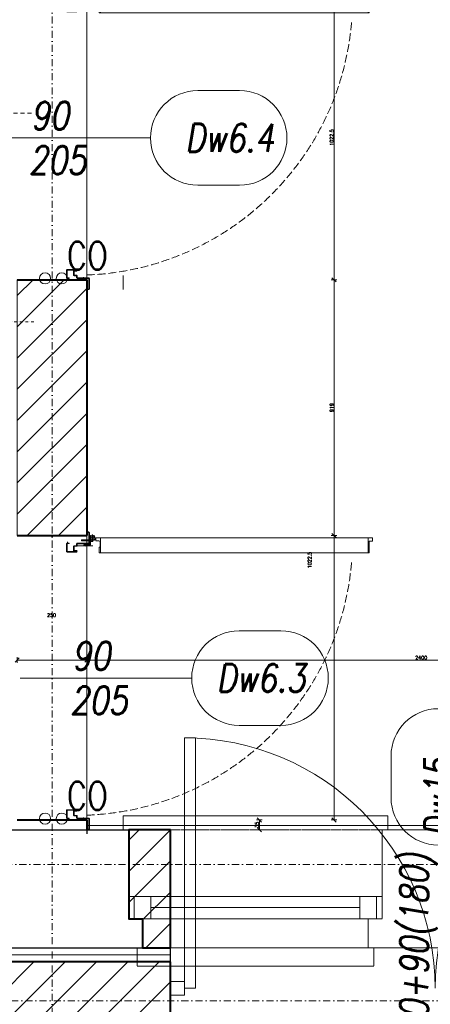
# Model space of a CAD drawing. Header units: millimetres. Extents: x -1893473 to 1546619, y -568027 to 942944.
# Tile 195 of 256: x 172726 to 174199, y -499122 to -495583. Entities that reach past the tile are written whole.
import ezdxf
from ezdxf.enums import TextEntityAlignment as Align

# ---------------------------------------------------------------- set-up
doc = ezdxf.new("R2010")
doc.units = ezdxf.units.MM
doc.header["$LTSCALE"] = 0.2
for name, pattern in [('216-500', [2.5, 1.5, -1]), ('ACAD_ISO03W100', [30, 12, -18]), ('CENTER', [0.6, 0.375, -0.075, 0.075, -0.075]), ('DASHDOT', [25.4, 12.7, -6.35, 0, -6.35]), ('HIDDEN', [9.525, 6.35, -3.175]), ('Hidden Line', [391.222223, 282.222223, -109]), ('HIDDEN2', [4.7625, 3.175, -1.5875]), ('STRICHPUNKTX2', [2, 1, -0.5, 0, -0.5])]:
    doc.linetypes.add(name, pattern=pattern)
doc.layers.get('0').update_dxf_attribs({"lineweight": 0})
for name, color, linetype, lineweight in [('!! 0_ Istn-sciany', 7, 'Continuous', 30), ('!! 0_Istn-armatura', 6, 'Continuous', 9), ('!! 0_Istn-cienka', 4, 'Continuous', 9), ('!! 0_Opis_pom', 9, 'Continuous', 13), ('!! 0_Osie', 1, 'DASHDOT', 13), ('!! 1_drzwi opis', 151, 'Continuous', 9), ('!! 1_drzwi-linia', 213, 'Continuous', 5), ('!! 1_hatch projektowane ściany', 4, 'Continuous', 5), ('!! 1_OPIS POM NOWE', 140, 'Continuous', 5), ('!! 1_PROJ Sciany', 2, 'Continuous', 40), ('!! 2_ remont Ocieplenie', 4, 'ZIGZAG', 5), ('!! 2_drzwi opis', 151, 'Continuous', 9), ('!! 2_wypos-sanitarne', 240, 'Continuous', 9), ('!! wymiary osi', 250, 'Continuous', 9), ('P-Opis nadproża', 150, 'Continuous', 9), ('P-Osie', 1, 'DASHDOT', 18)]:
    doc.layers.add(name, color=color, linetype=linetype, lineweight=lineweight)
doc.layers.add('!! 1_ widok', color=4, linetype='Continuous')
doc.layers.add('!! 1_Wyburzenia', color=7, linetype='ACAD_ISO03W100', lineweight=13, true_color=0xff0505)
doc.layers.add('Powierzchnia', color=140, linetype='Continuous', lineweight=5, plot=False)
doc.styles.add('50', font='ROMANS.shx', dxfattribs={"width": 0.8, "height": 10})
doc.styles.add('ARCHETYP', font='romans.shx', dxfattribs={"height": 15})
doc.styles.add('ARIAL', font='tahoma.ttf')
doc.styles.add('TXT', font='simplex.shx')
doc.linetypes.add('ZIGZAG', pattern='A,0.00254,-5.08,[131,ltypeshp.shx,S=5.08,R=0,X=-5.08,Y=0],-10.16,[131,ltypeshp.shx,S=5.08,R=180,X=5.08,Y=0],-5.08', length=20.32254)
doc.dimstyles.new('DIM50', dxfattribs={"dimscale": 5, "dimtxt": 2.5, "dimasz": 1.5, "dimexe": 0, "dimexo": 0, "dimgap": 0.5, "dimtad": 1, "dimdec": 4, "dimrnd": 0.5, "dimdsep": 46, "dimtxsty": 'TXT', "dimblk1": 'TICK1', "dimblk2": 'TICK1', "dimsah": 1, "dimcen": 0, "dimse1": 1, "dimse2": 1, "dimclrd": 1, "dimclre": 7, "dimclrt": 9, "dimadec": 0, "dimazin": 0, "dimtfac": 1, "dimtdec": 4, "dimtmove": 2, "dimatfit": 3, "dimldrblk": 'TICK1', "dimfxl": 1, "dimtolj": 1, "dimarcsym": 0})
pattern_1 = [(45, (-604946.8, 1976053.4), (-56.1266008, 56.1266008), [])]

# ---------------------------------------------------------------- blocks, each defined once
blk = doc.blocks.new('gvb')
at = {"linetype": 'STRICHPUNKTX2', "ltscale": 5}
for p, q in [((130664.97, 14667.75), (130664.97, 14497.75)), ((130814.97, 14667.75), (130814.97, 14497.75)), ((130654.97, 14657.75), (130824.97, 14657.75)), ((130654.97, 14507.75), (130824.97, 14507.75))]:
    blk.add_line(p, q, dxfattribs=at)
at = {"linetype": '216-500', "ltscale": 5}
for p, q in [((130739.97, 14667.75), (130739.97, 14497.75)), ((130654.97, 14582.75), (130824.97, 14582.75)), ((130705.62, 14537.29), (130705.62, 14578.9))]:
    blk.add_line(p, q, dxfattribs=at)
for points in [[(130727.92, 14612.92), (130709.37, 14612.92)], [(130727.92, 14578.9), (130752.56, 14578.9), (130752.56, 14611.05)], [(130701.49, 14604.79), (130701.49, 14603.03), (130727.92, 14603.03)], [(130727.92, 14603.03), (130727.92, 14588.79)], [(130727.92, 14588.79), (130701.75, 14588.8)], [(130727.92, 14588.79), (130713.68, 14588.79)], [(130705.62, 14578.9), (130737.03, 14578.9)]]:
    blk.add_lwpolyline(points, dxfattribs=at)
blk.add_lwpolyline([(130701.75, 14588.8, 0.400619), (130695.72, 14582.06), (130695.72, 14529.31)], format="xyb", dxfattribs=at)
at = {"linetype": '216-500', "ltscale": 2}
blk.add_lwpolyline([(130713.68, 14588.79), (130713.68, 14588.79)], dxfattribs=at)
at = {"linetype": '216-500', "ltscale": 5}
for centre, radius in [((130739.97, 14582.75), 75), ((130740.04, 14640.53), 11.41), ((130753.4, 14560.11), 30.82), ((130753.4, 14560.11), 29.13)]:
    blk.add_circle(centre, radius, dxfattribs=at)
for centre, radius, start, end in [((130740.13, 14610.57), 12.44, 2.2135, 169.0878), ((130696.81, 14538.09), 8.85, 262.981, 5.2099)]:
    blk.add_arc(centre, radius, start, end, dxfattribs=at)
at = {"linetype": '216-500', "ltscale": 2}
blk.add_arc((130710.53, 14603.91), 9.09, 97.3287, 185.5564, dxfattribs=at)
blk = doc.blocks.new('BLOK OSI')
at = {"layer": 'P-Osie'}
for points in [[(52592.21, -193637.01), (52592.21, -199860.82)], [(48625.51, -198090.09), (53810.61, -198090.09)], [(52022.72, -198139.09), (55017, -198139.09)]]:
    blk.add_lwpolyline(points, dxfattribs=at)
blk = doc.blocks.new('zaw-dr-90-p')
at = {"color": 2, "linetype": 'CENTER', "ltscale": 0.2}
for p, q in [((12, 0), (-12, 0)), ((0, 12), (0, -12)), ((24.5, 24), (31, 24)), ((24.5, 19), (31, 19))]:
    blk.add_line(p, q, dxfattribs=at)
at = {"ltscale": 0.2}
for p, q in [((10, 12), (6.5, 12)), ((10, 0), (10, 6.5))]:
    blk.add_line(p, q, dxfattribs=at)
blk.add_lwpolyline([(10, 10), (10, 39), (6.5, 39), (6.5, 10)], dxfattribs=at)
blk.add_lwpolyline([(0, 6.5), (23.5, 6.5, 0.414214), (28, 11), (28, 31), (24.5, 31), (24.5, 11, -0.414214), (23.5, 10), (0, 10, 4.561698), (7.6, 6.5), (4.9, 4.2)], format="xyb", dxfattribs=at)
blk.add_lwpolyline([(-0.2, -0.2), (-2.5, -0.2), (-2.5, 0.2), (-0.2, 0.2), (-0.2, 2.5), (0.2, 2.5), (0.2, 0.2), (2.8, 0.2), (2.8, -0.2), (0.2, -0.2), (0.2, -2.8), (-0.2, -2.8)], close=True)
blk.add_circle((0, 0), 6.5, dxfattribs=at)
blk = doc.blocks.new('drzwi 90- sc 12')
for p, q in [((-13616.12, 20410.26), (-13616.12, 20411.46)), ((-13616.12, 20411.46), (-13615.02, 20411.46)), ((-13614.92, 20411.36), (-13614.92, 20313.77)), ((-13620.32, 20410.16), (-13620.32, 20313.77)), ((-13614.92, 20409.86), (-13620.32, 20409.86)), ((-13616.12, 20410.26), (-13620.22, 20410.26)), ((-13616.12, 20410.26), (-13620, 20410.26)), ((-13618.17, 20410.26), (-13616.22, 20410.26)), ((-13618.17, 20410.26), (-13616.22, 20410.26)), ((-13620.32, 20313.47), (-13620.32, 20317.97)), ((-13614.92, 20312.27), (-13614.92, 20317.97)), ((-13614.92, 20313.77), (-13620.32, 20313.77)), ((-13618.22, 20313.37), (-13620.22, 20313.37)), ((-13618.22, 20313.67), (-13618.22, 20313.37)), ((-13618.22, 20313.67), (-13616.42, 20313.67)), ((-13615.92, 20313.17), (-13615.92, 20312.17)), ((-13615.92, 20312.17), (-13615.02, 20312.17)), ((-13715.57, 20308.32), (-13715.57, 20308.56)), ((-13715.57, 20307.69), (-13715.57, 20308.56)), ((-13715.57, 20307.82), (-13715.57, 20308.56)), ((-13617.77, 20311.12), (-13617.77, 20305.72)), ((-13617.77, 20311.12), (-13617.77, 20305.72)), ((-13616.17, 20309.92), (-13617.37, 20309.92)), ((-13616.17, 20309.92), (-13616.17, 20311.02)), ((-13715.57, 20307.72), (-13715.37, 20307.72)), ((-13715.77, 20301.96), (-13716.27, 20301.96)), ((-13616.77, 20301.96), (-13616.27, 20301.96))]:
    blk.add_line(p, q)
for points in [[(-13665.27, 20284.96), (-13665.27, 20325.83)], [(-13615.57, 20309.64), (-13615.32, 20309.64), (-13615.32, 20309.82), (-13616.32, 20309.82), (-13616.32, 20309.64), (-13615.92, 20309.64)]]:
    blk.add_lwpolyline(points)
at = {"lineweight": 30}
for points in [[(-13716.27, 20308.92), (-13721.27, 20308.92)], [(-13716.27, 20308.92), (-13716.27, 20296.92)], [(-13614.27, 20308.92), (-13609.27, 20308.92)], [(-13614.27, 20308.92), (-13614.27, 20296.92)]]:
    blk.add_lwpolyline(points, dxfattribs=at)
at = {"ltscale": 0.2}
for points in [[(-13715.57, 20307.51), (-13715.57, 20309.48, 0.414214), (-13715.91, 20309.82), (-13719.43, 20309.82, 0.414214), (-13719.77, 20309.48), (-13719.77, 20308.92), (-13719.59, 20308.92), (-13719.59, 20309.48, -0.414214), (-13719.43, 20309.64), (-13716.97, 20309.64)], [(-13716.97, 20309.64), (-13715.91, 20309.64, -0.414214), (-13715.75, 20309.48), (-13715.75, 20307.51)], [(-13615.92, 20309.64), (-13616.63, 20309.64, 0.414214), (-13616.79, 20309.48), (-13616.79, 20305.58, -0.414214), (-13617.13, 20305.24), (-13617.58, 20305.24, 0.414214), (-13617.74, 20305.08), (-13617.74, 20304.48, -0.414214), (-13618.08, 20304.14), (-13619.26, 20304.14, -0.414214), (-13619.6, 20304.48), (-13619.6, 20305.15, 1), (-13619.79, 20305.15), (-13619.79, 20301.96, 0.414214), (-13619.63, 20301.8), (-13617.11, 20301.8, 0.414214), (-13616.95, 20301.96), (-13616.95, 20302.52), (-13616.77, 20302.52), (-13616.77, 20301.96, -0.414214), (-13617.11, 20301.62), (-13619.63, 20301.62, -0.414214), (-13619.97, 20301.96), (-13619.97, 20305.15, -1), (-13619.42, 20305.15), (-13619.42, 20304.48, 0.414214), (-13619.26, 20304.32), (-13618.08, 20304.32, 0.414214), (-13617.92, 20304.48), (-13617.92, 20305.08, -0.414214), (-13617.58, 20305.42), (-13617.13, 20305.42, 0.414214), (-13616.97, 20305.58), (-13616.97, 20309.48, -0.414214), (-13616.63, 20309.82), (-13613.11, 20309.82, -0.414214), (-13612.77, 20309.48), (-13612.77, 20308.92), (-13612.95, 20308.92), (-13612.95, 20309.48, 0.414214), (-13613.11, 20309.64), (-13615.57, 20309.64)], [(-13715.75, 20307.76), (-13715.75, 20305.58, 0.414214), (-13715.41, 20305.24), (-13714.96, 20305.24, -0.414214), (-13714.8, 20305.08), (-13714.8, 20304.48, 0.414214), (-13714.46, 20304.14), (-13713.28, 20304.14, 0.414214), (-13712.94, 20304.48), (-13712.94, 20305.15, -1), (-13712.75, 20305.15), (-13712.75, 20301.96, -0.414214), (-13712.91, 20301.8), (-13715.43, 20301.8, -0.414214), (-13715.59, 20301.96), (-13715.59, 20302.52), (-13715.77, 20302.52), (-13715.77, 20301.96, 0.414214), (-13715.43, 20301.62), (-13712.91, 20301.62, 0.414214), (-13712.57, 20301.96), (-13712.57, 20305.15, 1), (-13713.12, 20305.15), (-13713.12, 20304.48, -0.414214), (-13713.28, 20304.32), (-13714.46, 20304.32, -0.414214), (-13714.62, 20304.48), (-13714.62, 20305.08, 0.414214), (-13714.96, 20305.42), (-13715.41, 20305.42, -0.414214), (-13715.57, 20305.58), (-13715.57, 20307.64)]]:
    blk.add_lwpolyline(points, format="xyb", dxfattribs=at)
blk.add_lwpolyline([(-13616.79, 20308.82), (-13616.97, 20308.82), (-13616.97, 20307.42), (-13616.79, 20307.42)], close=True)
for centre, radius, start, end in [((-13615.02, 20411.36), 0.1, 0, 90), ((-13620.22, 20410.16), 0.1, 90, 180), ((-13620.22, 20313.47), 0.1, 180, 270), ((-13616.42, 20313.17), 0.5, 0, 90), ((-13615.02, 20312.27), 0.1, 270, 0), ((-13616.27, 20311.02), 0.1, 0, 90)]:
    blk.add_arc(centre, radius, start, end)
at = {"linetype": 'Hidden Line', "lineweight": 9, "ltscale": 0.05}
blk.add_arc((-13615.5, 20305.14), 99.12, 94.8005, 177.6944, dxfattribs=at)
at = {"xscale": 0.09999999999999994, "yscale": 0.09999999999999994, "zscale": 0.09999999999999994, "rotation": 180.0000000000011}
blk.add_blockref('zaw-dr-90-p', (-13614.92, 20310.92), dxfattribs=at)
blk = doc.blocks.new('drzwi dwuskrzydłowe')
for points in [[(68481.18, -214206.57), (68481.18, -214296.57), (68477.18, -214296.57), (68477.18, -214206.57)], [(68653.18, -214206.57), (68653.18, -214296.57), (68657.18, -214296.57), (68657.18, -214206.57)], [(68477.18, -214294.07), (68472.18, -214294.07), (68472.18, -214299.07), (68477.18, -214299.07)], [(68657.18, -214294.07), (68662.18, -214294.07), (68662.18, -214299.07), (68657.18, -214299.07)]]:
    blk.add_lwpolyline(points, close=True)
for centre, start, end in [((68477.18, -214296.57), 0, 90), ((68657.18, -214296.57), 90, 180)]:
    blk.add_arc(centre, 90, start, end)
blk = doc.blocks.new('1_ok-opis')
blk.add_line((0, 111.61), (0, 50))
for points in [[(-17, 128.61), (-17, 143.61)], [(17, 128.61), (17, 143.61)]]:
    blk.add_lwpolyline(points)
for centre, start, end in [((0, 143.61), 0, 180), ((0, 128.61), 180, 0)]:
    blk.add_arc(centre, 17, start, end)
at = {"style": 'ARCHETYP'}
for tag, height, rotation, p in [('NR', 12, 90, (0, 136.9)), ('NR', 12, 270, (0, 136.9)), ('SZEROKOŚĆ', 10, 90, (-8, 78.29)), ('SZEROKOŚĆ', 10, 270, (8, 78.29)), ('WYSOKOŚĆ', 10, 270, (-8, 78.29)), ('WYSOKOŚĆ', 10, 90, (8, 78.29))]:
    blk.add_attdef(tag, text='', height=height, rotation=rotation, dxfattribs=at).set_placement(p, align=Align.MIDDLE)
blk = doc.blocks.new('TICK1')
at = {"color": 2}
blk.add_line((-1, -1), (1, 1), dxfattribs=at)
at = {"color": 0}
for p, q in [((0, 0), (-1, 0)), ((0, -1.4), (0, 1.4))]:
    blk.add_line(p, q, dxfattribs=at)
blk = doc.blocks.new('*D1245')
at = {"layer": '!! wymiary osi', "color": 1, "lineweight": -2, "transparency": 16777216}
blk.add_line((303592.2, -503784.1), (301207.2, -503784.1), dxfattribs=at)
at = {"layer": 'DEFPOINTS', "color": 0, "transparency": 16777216}
for p in [(301199.7, -503288.7), (301199.7, -503784.1), (303599.7, -504393.7)]:
    blk.add_point(p, dxfattribs=at)
at = {"layer": '!! wymiary osi', "color": 1, "lineweight": -2, "transparency": 16777216, "xscale": 7.5, "yscale": 7.5, "zscale": 7.5, "rotation": 180}
blk.add_blockref('TICK1', (301199.7, -503784.1), dxfattribs=at)
at = {"layer": '!! wymiary osi', "color": 1, "lineweight": -2, "transparency": 16777216, "xscale": 7.5, "yscale": 7.5, "zscale": 7.5}
blk.add_blockref('TICK1', (303599.7, -503784.1), dxfattribs=at)
at = {"layer": '!! wymiary osi', "color": 9, "transparency": 16777216, "insert": (302399.7, -503775.3), "char_height": 12.5, "attachment_point": 5, "style": 'TXT'}
blk.add_mtext('\\A1;2400', dxfattribs=at)
blk = doc.blocks.new('*D1246')
at = {"layer": '!! wymiary osi', "color": 1, "lineweight": -2, "transparency": 16777216}
blk.add_line((301192.2, -503784.1), (300957.2, -503784.1), dxfattribs=at)
at = {"layer": 'DEFPOINTS', "color": 0, "transparency": 16777216}
for p in [(301199.7, -503288.7), (300949.7, -503336.2), (300949.7, -503784.1)]:
    blk.add_point(p, dxfattribs=at)
at = {"layer": '!! wymiary osi', "color": 1, "lineweight": -2, "transparency": 16777216, "xscale": 7.5, "yscale": 7.5, "zscale": 7.5, "rotation": 180}
blk.add_blockref('TICK1', (300949.7, -503784.1), dxfattribs=at)
at = {"layer": '!! wymiary osi', "color": 1, "lineweight": -2, "transparency": 16777216, "xscale": 7.5, "yscale": 7.5, "zscale": 7.5}
blk.add_blockref('TICK1', (301199.7, -503784.1), dxfattribs=at)
at = {"layer": '!! wymiary osi', "color": 9, "transparency": 16777216, "insert": (301072.9, -503622.7), "char_height": 12.5, "attachment_point": 5, "style": 'TXT'}
blk.add_mtext('\\A1;250', dxfattribs=at)
blk = doc.blocks.new('*D1283')
at = {"layer": '!! wymiary osi', "color": 1, "lineweight": -2, "transparency": 16777216}
blk.add_line((302086.8, -501402.4), (302086.8, -502409.9), dxfattribs=at)
at = {"layer": 'DEFPOINTS', "color": 0, "transparency": 16777216}
for p in [(301467.6, -501394.9), (301467.6, -502417.4), (302086.8, -502417.4)]:
    blk.add_point(p, dxfattribs=at)
at = {"layer": '!! wymiary osi', "color": 1, "lineweight": -2, "transparency": 16777216, "xscale": 7.5, "yscale": 7.5, "zscale": 7.5}
for p, rotation in [((302086.8, -501394.9), 90), ((302086.8, -502417.4), 270)]:
    blk.add_blockref('TICK1', p, dxfattribs=dict(at, rotation=rotation))
at = {"layer": '!! wymiary osi', "color": 9, "transparency": 16777216, "insert": (302078.1, -501906.2), "char_height": 12.5, "attachment_point": 5, "rotation": 90, "style": 'TXT'}
blk.add_mtext('\\A1;1022.5', dxfattribs=at)
blk = doc.blocks.new('*D1284')
at = {"layer": '!! wymiary osi', "color": 1, "lineweight": -2, "transparency": 16777216}
blk.add_line((302086.8, -502424.9), (302086.8, -503328.7), dxfattribs=at)
at = {"layer": 'DEFPOINTS', "color": 0, "transparency": 16777216}
for p in [(301467.6, -502417.4), (301467.6, -503336.2), (302086.8, -503336.2)]:
    blk.add_point(p, dxfattribs=at)
at = {"layer": '!! wymiary osi', "color": 1, "lineweight": -2, "transparency": 16777216, "xscale": 7.5, "yscale": 7.5, "zscale": 7.5}
for p, rotation in [((302086.8, -502417.4), 90), ((302086.8, -503336.2), 270)]:
    blk.add_blockref('TICK1', p, dxfattribs=dict(at, rotation=rotation))
at = {"layer": '!! wymiary osi', "color": 9, "transparency": 16777216, "insert": (302078.1, -502876.8), "char_height": 12.5, "attachment_point": 5, "rotation": 90, "style": 'TXT'}
blk.add_mtext('\\A1;919', dxfattribs=at)
blk = doc.blocks.new('*D1285')
at = {"layer": '!! wymiary osi', "color": 1, "lineweight": -2, "transparency": 16777216}
blk.add_line((302086.8, -503343.7), (302086.8, -504351.2), dxfattribs=at)
at = {"layer": 'DEFPOINTS', "color": 0, "transparency": 16777216}
for p in [(301467.6, -503336.2), (301467.6, -504358.7), (302086.8, -504358.7)]:
    blk.add_point(p, dxfattribs=at)
at = {"layer": '!! wymiary osi', "color": 1, "lineweight": -2, "transparency": 16777216, "xscale": 7.5, "yscale": 7.5, "zscale": 7.5}
for p, rotation in [((302086.8, -503336.2), 90), ((302086.8, -504358.7), 270)]:
    blk.add_blockref('TICK1', p, dxfattribs=dict(at, rotation=rotation))
at = {"layer": '!! wymiary osi', "color": 9, "transparency": 16777216, "insert": (301999.3, -503424.8), "char_height": 12.5, "attachment_point": 5, "rotation": 90, "style": 'TXT'}
blk.add_mtext('\\A1;1022.5', dxfattribs=at)
blk = doc.blocks.new('*D1286')
at = {"layer": '!! wymiary osi', "color": 1, "lineweight": -2, "transparency": 16777216}
blk.add_line((301818.9, -504366.2), (301818.9, -504386.2), dxfattribs=at)
at = {"layer": 'DEFPOINTS', "color": 0, "transparency": 16777216}
for p in [(301199.7, -504358.7), (301199.6, -504393.7), (301818.9, -504393.7)]:
    blk.add_point(p, dxfattribs=at)
at = {"layer": '!! wymiary osi', "color": 1, "lineweight": -2, "transparency": 16777216, "xscale": 7.5, "yscale": 7.5, "zscale": 7.5}
for p, rotation in [((301818.9, -504358.7), 90), ((301818.9, -504393.7), 270)]:
    blk.add_blockref('TICK1', p, dxfattribs=dict(at, rotation=rotation))
at = {"layer": '!! wymiary osi', "color": 9, "transparency": 16777216, "insert": (301810.1, -504376.2), "char_height": 12.5, "attachment_point": 5, "rotation": 90, "style": 'TXT'}
blk.add_mtext('\\A1;35', dxfattribs=at)
blk = doc.blocks.new('A$C2EB40A8D')
at = {"layer": '!! 1_hatch projektowane ściany'}
h = blk.add_hatch(dxfattribs=at)
h.set_pattern_fill('ANSI31', color=256, scale=25)
h.set_pattern_definition(pattern_1)
h.paths.add_polyline_path([(9048.87011, -3034.98603), (9298.87011, -3034.98603), (9298.87011, -2116.16579), (9048.87011, -2116.16579)])
h = blk.add_hatch(dxfattribs=at)
h.set_pattern_fill('ANSI31', color=256, scale=25)
h.set_pattern_definition(pattern_1)
h.paths.add_polyline_path([(9598.87011, -4092.48603), (9448.87011, -4092.48603), (9448.87011, -4412.48603), (9498.87011, -4412.48603), (9499.14467, -4517.08775), (9599.14467, -4517.08775)])
h = blk.add_hatch(dxfattribs=at)
h.set_pattern_fill('ANSI31', color=256, scale=25)
h.set_pattern_definition([(45, (-604946.8, 1976068.4), (-56.1266008, 56.1266008), [])])
h.paths.add_polyline_path([(9598.87011, -4817.48603), (3603.90649, -4817.48603), (3603.90649, -4567.48603), (9598.87011, -4567.48603)])
at = {"layer": '!! 0_ Istn-sciany'}
for points in [[(8908.87011, -4092.48603), (9448.87011, -4092.48603)], [(9448.87011, -4092.48603), (9448.87011, -4412.48603)], [(9448.87011, -4412.48603), (9498.87011, -4412.48603)], [(9498.87011, -4412.48603), (9498.87011, -4517.08775)], [(8858.87011, -4517.08775), (9498.87011, -4517.08775)]]:
    blk.add_lwpolyline(points, dxfattribs=at)
at = {"layer": '!! 0_Istn-armatura'}
for centre in [(9148.87011, -2111.16499), (9208.87011, -2111.16499), (9148.87011, -4052.48603), (9208.87011, -4052.48603)]:
    blk.add_circle(centre, 20, dxfattribs=at)
at = {"layer": '!! 0_Istn-cienka', "linetype": 'HIDDEN', "ltscale": 2}
blk.add_lwpolyline([(9448.87011, -4092.48603), (10358.87011, -4092.48603)], dxfattribs=at)
at = {"layer": '!! 1_ widok'}
blk.add_lwpolyline([(9598.87011, -4582.48603), (9598.87011, -4092.48603)], dxfattribs=at)
blk.add_lwpolyline([(9598.87011, -4817.48603), (3603.90649, -4817.48603), (3603.90649, -4567.48603), (9598.87011, -4567.48603)], close=True, dxfattribs=at)
at = {"layer": '!! 1_hatch projektowane ściany'}
blk.add_lwpolyline([(9048.87011, -3034.98603), (9298.87011, -3034.98603), (9298.87011, -2116.16579), (9048.87011, -2116.16579)], close=True, dxfattribs=at)
at = {"layer": '!! 1_PROJ Sciany'}
for points in [[(9048.87011, -2116.16499), (9298.87011, -2116.16499)], [(9298.87011, -2116.16499), (9298.87011, -3034.98603)], [(9298.87011, -2116.16499), (9298.87011, -2151.16499)], [(9048.87011, -3034.98603), (9298.87011, -3034.98603)], [(9048.87011, -4057.48603), (9298.87011, -4057.48603)], [(9298.87011, -4057.48603), (9298.87011, -4092.48603)], [(9598.87011, -4517.08775), (9598.87011, -4092.48603)], [(9598.87011, -4567.48603), (3603.90649, -4567.48603)], [(9598.87011, -4817.49024), (9598.87011, -4567.48603)], [(9598.87011, -4817.49024), (9598.87011, -4567.48603)]]:
    blk.add_lwpolyline(points, dxfattribs=at)
blk.add_lwpolyline([(9598.87011, -4092.48603), (9448.87011, -4092.48603), (9448.87011, -4412.48603), (9498.87011, -4412.48603), (9498.87011, -4517.08775), (9598.87011, -4517.08775)], close=True, dxfattribs=at)
at = {"layer": '!! 1_Wyburzenia', "linetype": 'HIDDEN2', "ltscale": 3}
for points in [[(9428.87011, -2151.16499), (9428.87011, -2101.16499)], [(9428.87011, -4042.48603), (10378.87011, -4042.48603)], [(9428.87011, -4092.48603), (9428.87011, -4042.48603)], [(10378.87011, -4092.48603), (10378.87011, -4042.48603)], [(10358.87011, -4092.48603), (10998.87011, -4092.48603)], [(10358.87011, -4092.48603), (10358.87011, -4412.48603)], [(9448.87011, -4332.48603), (10358.87011, -4332.48603)], [(9528.87011, -4372.48603), (10278.87011, -4372.48603)], [(9448.87011, -4412.48603), (10358.87011, -4412.48603)], [(10308.87011, -4412.48603), (10358.87011, -4412.48603)], [(10308.87011, -4412.48603), (10308.87011, -4517.08775)], [(9478.87011, -4517.08775), (9478.87011, -4582.48603)], [(10308.87011, -4517.08775), (9498.87011, -4517.08775)], [(10308.87011, -4517.08775), (11048.87011, -4517.08775)], [(10328.87011, -4517.08775), (10328.87011, -4582.48603)], [(10328.87011, -4582.48603), (9478.87011, -4582.48603)]]:
    blk.add_lwpolyline(points, dxfattribs=at)
for points in [[(9468.87011, -4412.48603), (9528.87011, -4412.48603), (9528.87011, -4332.48603), (9468.87011, -4332.48603)], [(10278.87011, -4412.48603), (10338.87011, -4412.48603), (10338.87011, -4332.48603), (10278.87011, -4332.48603)]]:
    blk.add_lwpolyline(points, close=True, dxfattribs=at)
at = {"layer": '!! 2_ remont Ocieplenie', "linetype": 'ZIGZAG', "ltscale": 0.4}
blk.add_lwpolyline([(9598.87011, -4542.48603), (3348.85365, -4542.48603)], dxfattribs=at)
at = {"layer": 'Powierzchnia'}
blk.add_lwpolyline([(11698.87011, 1672.91225), (9298.87011, 1672.91225), (9298.87011, -4077.08775), (11698.87011, -4077.08775)], close=True, dxfattribs=at)
at = {"layer": '!! 0_Osie', "xscale": 10, "yscale": 10, "zscale": 10}
blk.add_blockref('BLOK OSI', (-516748.24414, 1976683.397), dxfattribs=at)
at = {"layer": '!! 1_drzwi opis'}
ref = blk.add_blockref('1_ok-opis', (8410.91608, -1606.16536), dxfattribs=dict(at, xscale=-10, yscale=10, zscale=10, rotation=269.9999963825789))
ref.add_attrib('WYSOKOŚĆ', '90 ', dxfattribs={"layer": '0', "height": 100, "rotation": 359.99999638, "style": '50', "oblique": 10, "width": 0.8}).set_placement((9193.82461, -1526.16541), align=Align.MIDDLE)
ref.add_attrib('SZEROKOŚĆ', '205', dxfattribs={"layer": '0', "height": 100, "rotation": 359.99999638, "style": '50', "oblique": 10, "width": 0.8}).set_placement((9193.8246, -1686.16541), align=Align.MIDDLE)
ref.add_attrib('NR', 'Dw6.4', dxfattribs={"layer": '0', "height": 100, "rotation": 359.99999638, "style": '50', "oblique": 10, "width": 0.8}).set_placement((9811.28767, -1606.16544), align=Align.MIDDLE)
ref = blk.add_blockref('1_ok-opis', (8559.21562, -3547.4864), dxfattribs=dict(at, xscale=-10, yscale=10, zscale=10, rotation=269.9999963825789))
ref.add_attrib('WYSOKOŚĆ', '90 ', dxfattribs={"layer": '0', "height": 100, "rotation": 359.99999638, "style": '50', "oblique": 10, "width": 0.8}).set_placement((9342.12415, -3467.48645), align=Align.MIDDLE)
ref.add_attrib('SZEROKOŚĆ', '205', dxfattribs={"layer": '0', "height": 100, "rotation": 359.99999638, "style": '50', "oblique": 10, "width": 0.8}).set_placement((9342.12414, -3627.48645), align=Align.MIDDLE)
ref.add_attrib('NR', 'Dw6.3', dxfattribs={"layer": '0', "height": 100, "rotation": 359.99999638, "style": '50', "oblique": 10, "width": 0.8}).set_placement((9923.86103, -3547.48648), align=Align.MIDDLE)
at = {"layer": '!! 1_drzwi-linia', "xscale": -10, "yscale": 10, "zscale": 10, "rotation": 270}
for p in [(-193790.37329, 135046.53124), (-193790.37329, 133105.2102)]:
    blk.add_blockref('drzwi 90- sc 12', p, dxfattribs=at)
at = {"layer": '!! 1_drzwi-linia', "xscale": 10, "yscale": 10, "zscale": 10}
blk.add_blockref('drzwi dwuskrzydłowe', (-675122.9515, 2138303.24996), dxfattribs=at)
at = {"layer": '!! 2_drzwi opis'}
ref = blk.add_blockref('1_ok-opis', (10560.69252, -5263.71145), dxfattribs=dict(at, xscale=-10, yscale=10, zscale=10, rotation=359.9999963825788))
ref.add_attrib('WYSOKOŚĆ', '90+90(180) ', dxfattribs={"layer": '0', "height": 100, "rotation": 89.99999638, "style": '50', "oblique": 10, "width": 0.8}).set_placement((10480.69257, -4480.80292), align=Align.MIDDLE)
ref.add_attrib('SZEROKOŚĆ', '205 (EI30)', dxfattribs={"layer": '0', "height": 100, "rotation": 89.99999638, "style": '50', "oblique": 10, "width": 0.8}).set_placement((10640.69257, -4480.80293), align=Align.MIDDLE)
ref.add_attrib('NR', 'Dw15', dxfattribs={"layer": '0', "height": 100, "rotation": 89.99999638, "style": '50', "oblique": 10, "width": 0.8}).set_placement((10560.69261, -3977.599), align=Align.MIDDLE)
at = {"layer": '!! 2_wypos-sanitarne', "xscale": -10, "yscale": 10, "zscale": 10, "rotation": 90}
blk.add_blockref('gvb', (154087.74057, 1305882.19966), dxfattribs=at)
at = {"layer": '!! 0_Istn-armatura', "style": 'ARCHETYP', "width": 0.8}
for p in [(9226.86401, -2079.34501), (9226.86401, -4020.66605)]:
    blk.add_text('CO', height=100, rotation=0.00000004, dxfattribs=at).set_placement(p)
at = {"layer": '!! 0_Opis_pom', "ltscale": 0.7, "style": 'ARIAL'}
for tag, p in [('B1,21', (-891.77727, 31796.97458)), ('A1,16', (-13651.31084, 31587.95236)), ('B1,19', (-5798.61305, 31587.22944)), ('B1/17', (-9701.43347, 31565.05244)), ('1,23', (10805.41388, 31565.05244)), ('1,22', (4526.58954, 31507.65132)), ('A1,1', (-16866.13618, 31459.3792)), ('B1,18', (-7791.62894, 31330.08444)), ('B1,20', (-2961.4347, 31167.05787)), ('A1,6', (-19287.17717, 30923.71998)), ('B1,1', (14135.63445, 30913.92963)), ('B1,3', (17346.74696, 30023.81022)), ('B1,4', (29817.71501, 29157.67457)), ('A1,5', (-23454.5385, 28820.77901)), ('A1,2', (-17502.57721, 28602.57524)), ('B1,2D', (2616.16402, 28559.52261)), ('A1,15', (-13651.31084, 28261.46046)), ('B1,4', (29883.58177, 28158.35876)), ('B1,2B', (18801.54781, 27650.12382)), ('B1,2A', (13086.7373, 27376.04393)), ('A1,3', (-16846.27912, 25980.40356)), ('B1,8', (9089.53994, 25356.27639)), ('B1,6', (31915.87888, 23754.79829)), ('A1,4', (-24010.17576, 23559.17399)), ('B1,14', (-11621.32288, 23261.44183)), ('B1,13', (-3080.55208, 22924.09997)), ('B1,10', (3982.60923, 22874.21277)), ('B1,5', (29245.49088, 22896.69268)), ('B1,9', (5634.43488, 22623.92098)), ('B1,2C', (13327.26639, 22378.5328)), ('B1,7', (16398.41175, 22348.28836)), ('B1,11', (5553.20442, 20939.83877)), ('B1,12', (3693.27174, 20628.72148)), ('C1,3', (5969.08376, 16336.01084)), ('C1,2', (11955.93711, 11671.55655)), ('C1,1', (15659.17205, 11415.94196)), ('C1,4', (5140.00888, 9205.5831)), ('C1,5', (5680.4486, 6154.54995)), ('C1,10', (16327.05085, 6080.66085)), ('C1,9', (16526.57171, 3173.45283)), ('C1,6', (6367.37903, 2771.84181)), ('D0,18', (-1981.87701, -110.73158)), ('D0,7', (-13531.42299, -1159.67649)), ('C1,7', (7275.77161, -1303.00991)), ('D0,17', (2064.87671, -1345.69113)), ('D0,3', (-9324.21674, -1442.63631)), ('D0,6', (-17529.61851, -1957.37463)), ('D0,10', (-21369.4432, -2140.60378)), ('D,09', (-12990.08379, -2746.32902)), ('D0,2', (-5516.19514, -3101.87722)), ('D0,16', (2266.73061, -3284.15369)), ('D0,8', (-14357.79539, -3567.69719)), ('D0,5', (-10461.54478, -3629.26575)), ('D0,4', (-8396.53404, -4353.7937)), ('D0,15', (1974.41895, -5205.84774)), ('D0,1', (-5633.49598, -5662.48534)), ('D0,11', (-23334.09291, -6045.78706)), ('D0,12', (-22436.85763, -9302.9678)), ('D0,13', (-22436.85763, -11581.16526)), ('D0,14', (-13645.94445, -11884.57769))]:
    blk.add_attdef(tag, text='', height=119.68, dxfattribs=at).set_placement(p, align=Align.MIDDLE_CENTER)
at = {"layer": '!! 1_OPIS POM NOWE', "style": 'ARIAL'}
for tag, p in [('C1.7A', (7769.3756, 685.765)), ('C1.7C', (7655.80151, -2045.04756)), ('C1.8B', (10935.93068, -2107.41983)), ('C1.8A', (13897.39715, -2120.69016)), ('C1.7B', (8274.43201, -3270.18959)), ('E1.2', (16701.02923, -5331.07351)), ('E1.5E', (21974.23379, -5463.99012)), ('E1.5D', (24989.27391, -5785.36474)), ('E1.1', (8357.81567, -5851.01076)), ('E1.5C', (25222.53959, -6394.64172)), ('E1.5B', (27694.70831, -7009.86571)), ('E1.6', (5279.46063, -8141.28746)), ('E1.5A', (25547.9555, -8495.18994)), ('E1.5G', (23977.19473, -9792.46695)), ('E1.5F', (22414.7084, -9822.66389)), ('E1,4', (13935.69867, -10458.20073)), ('E1.5L', (28030.8296, -11267.7725)), ('E1.3', (5639.18862, -11994.01941)), ('E1.5H', (23988.49716, -12231.38049)), ('E1.5K', (27714.73934, -12977.98364)), ('E1.5I', (22290.68736, -13989.9049)), ('E1.5J', (27095.71534, -16088.17469))]:
    blk.add_attdef(tag, text='', height=119.68, dxfattribs=at).set_placement(p, align=Align.MIDDLE_CENTER)
at = {"layer": '!! wymiary osi'}
for base, p1, p2, picture, middle in [((10186.04281, -2116.16499), (9566.8083, -1093.66499), (9566.8083, -2116.16499), '*D1283', (10177.29281, -1604.91499)), ((10186.04281, -3034.98603), (9566.8083, -2116.16499), (9566.8083, -3034.98603), '*D1284', (10177.29281, -2575.57551)), ((9918.10462, -4092.48643), (9298.87011, -4057.48684), (9298.85088, -4092.48643), '*D1286', (9909.35462, -4074.98663))]:
    dim = blk.add_linear_dim(base=base, p1=p1, p2=p2, angle=90, dimstyle='DIM50', dxfattribs=at)
    dim.commit()
    dim.dimension.update_dxf_attribs({"geometry": picture, "text_midpoint": middle, "insert": (-291900.79406, 500301.26018)})
dim = blk.add_linear_dim(base=(9048.87011, -3482.82791), p1=(9298.87011, -2987.48684), p2=(9048.87011, -3034.98603), dimstyle='DIM50', dxfattribs=at)
dim.commit()
dim.dimension.update_dxf_attribs({"geometry": '*D1246', "text_midpoint": (9172.13087, -3321.4302), "dimtype": 128, "insert": (-291900.79406, 500301.26018)})
dim = blk.add_linear_dim(base=(9298.87011, -3482.82791), p1=(11698.87011, -4092.48603), p2=(9298.87011, -2987.48684), dimstyle='DIM50', dxfattribs=at)
dim.commit()
dim.dimension.update_dxf_attribs({"geometry": '*D1245', "text_midpoint": (10498.87011, -3474.07791), "insert": (-291900.79406, 500301.26018)})
dim = blk.add_linear_dim(base=(10186.04281, -4057.48684), p1=(9566.8083, -3034.98603), p2=(9566.8083, -4057.48684), angle=90, dimstyle='DIM50', dxfattribs=at)
dim.commit()
dim.dimension.update_dxf_attribs({"geometry": '*D1285', "text_midpoint": (10098.54281, -3123.51927), "dimtype": 128, "insert": (-291900.79406, 500301.26018)})

msp = doc.modelspace()

# ---------------------------------------------------------------- block references
at = {"layer": 'P-Opis nadproża', "color": 4}
msp.add_blockref('A$C2EB40A8D', (163667.94092, -494401.63474), dxfattribs=at)

doc.saveas('drawing.dxf')
